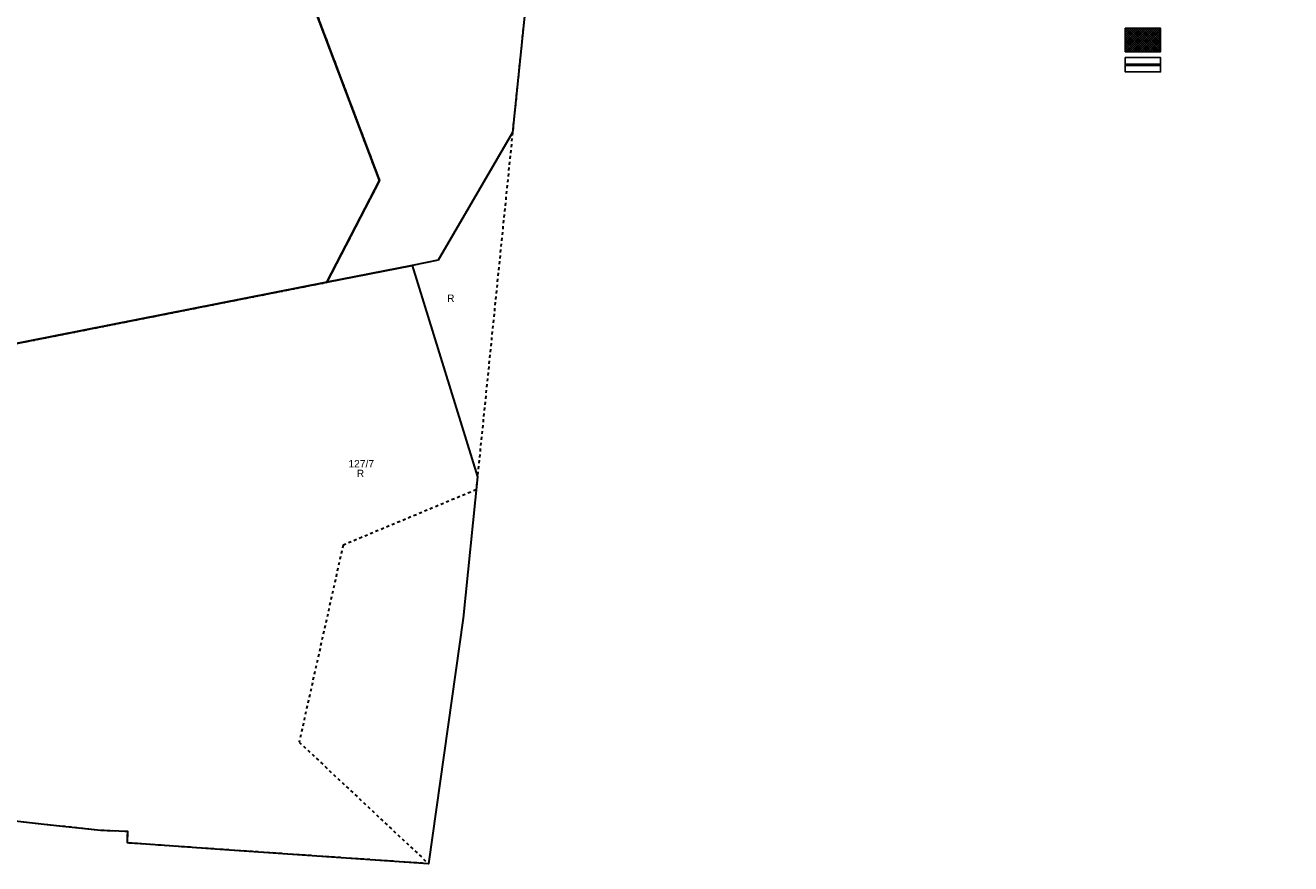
# Model space of a CAD drawing. Header units: metres. Extents: x 6603615 to 6604470, y 5739741 to 5740610.
# Tile 10 of 14: x 6604246 to 6604461, y 5739741 to 5739883. Entities that reach past the tile are written whole.
import ezdxf
from ezdxf.enums import TextEntityAlignment as Align

# ---------------------------------------------------------------- set-up
doc = ezdxf.new("R2010")
doc.units = ezdxf.units.M
doc.linetypes.add('PRZER1-1', pattern=[1, 0.5, -0.5])
for name, color, linetype, lineweight in [('_działki', 3, 'Continuous', 40), ('FREZOWANIE', 12, 'Continuous', 5), ('KRAW_FAZA_12cm_20x30cm', 7, 'Continuous', 50), ('Tabelka', 7, 'Continuous', 25)]:
    doc.layers.add(name, color=color, linetype=linetype, lineweight=lineweight)
for name, color, linetype, lineweight, true_color in [('GESDZI', 7, 'Continuous', 18, 0x008000), ('GESDZI_O', 7, 'Continuous', 18, 0x008000), ('GESUZY', 7, 'Continuous', 18, 0x008000), ('GESUZY_O', 7, 'Continuous', 18, 0x008000)]:
    doc.layers.add(name, color=color, linetype=linetype, lineweight=lineweight, true_color=true_color)
doc.styles.add('Arial', font='arial.ttf')

# ---------------------------------------------------------------- blocks, each defined once
blk = doc.blocks.new('A$C8469fa7e')
at = {"layer": 'GESDZI', "color": 3, "linetype": 'Continuous', "lineweight": 30}
blk.add_lwpolyline([(6604363.83, 5740188.27), (6604337.22, 5740125.89), (6604321.34, 5739944.74), (6604331.35, 5739888.86), (6604328.93, 5739865.18), (6604316.29, 5739843.46), (6604311.87, 5739842.59), (6604297.35, 5739839.72), (6604306.33, 5739857), (6604285.94, 5739911.03), (6604254.17, 5739970.57), (6604225.19, 5740023.63), (6604226.28, 5740034.3), (6604227.06, 5740041.86), (6604230.22, 5740072.76), (6604230.69, 5740077.56), (6604232.98, 5740100.72), (6604234.22, 5740113.22), (6604234.51, 5740122.53), (6604235.95, 5740137.25), (6604240.56, 5740184.33)], dxfattribs=at)
for points in [[(6604205, 5739821.48), (6604196.08, 5739821.95), (6604198.07, 5739851.9), (6604198.87, 5739863.88), (6604199.76, 5739877.24), (6604201.1, 5739896.98), (6604202.44, 5739916.9), (6604203.44, 5739931.58), (6604203.8, 5739936.9), (6604205.14, 5739956.67), (6604205.71, 5739965.06), (6604208.38, 5740004.99), (6604211.14, 5740049.68), (6604225.19, 5740023.63), (6604254.17, 5739970.57), (6604285.94, 5739911.03), (6604306.33, 5739857), (6604297.35, 5739839.72)], [(6604221.33, 5739750.78), (6604225.8, 5739794.05), (6604218.25, 5739794.82), (6604202.87, 5739796.39), (6604202.94, 5739802.07), (6604204.8, 5739819.36), (6604205, 5739821.48), (6604297.35, 5739839.72), (6604311.87, 5739842.59), (6604322.97, 5739806.68), (6604320.52, 5739782.61), (6604314.65, 5739740.9), (6604279.18, 5739743.34), (6604263.51, 5739744.43), (6604263.53, 5739746.36), (6604258.89, 5739746.55), (6604249.82, 5739747.53), (6604239.88, 5739748.66)]]:
    blk.add_lwpolyline(points, close=True, dxfattribs=at)
at = {"layer": 'GESUZY', "color": 3, "linetype": 'PRZER1-1', "lineweight": 30}
for points in [[(6604205, 5739821.48), (6604297.35, 5739839.72), (6604306.33, 5739857), (6604285.94, 5739911.03), (6604254.17, 5739970.57), (6604225.19, 5740023.63)], [(6604363.83, 5740188.27), (6604348.43, 5740064.03), (6604334.64, 5739921.16), (6604331.35, 5739888.86), (6604328.93, 5739865.18), (6604322.97, 5739806.68), (6604322.74, 5739804.45), (6604300.13, 5739795.04), (6604292.67, 5739761.56), (6604314.65, 5739740.9), (6604279.18, 5739743.34), (6604263.51, 5739744.43), (6604263.53, 5739746.36), (6604258.89, 5739746.55), (6604249.82, 5739747.53), (6604239.88, 5739748.66)], [(6604225.19, 5740023.63), (6604254.17, 5739970.57), (6604285.94, 5739911.03), (6604306.33, 5739857), (6604297.35, 5739839.72), (6604205, 5739821.48)]]:
    blk.add_lwpolyline(points, dxfattribs=at)
at = {"layer": 'GESDZI_O', "color": 3, "linetype": 'Continuous', "lineweight": 30, "style": 'Arial'}
blk.add_text('127/7', height=1.25, rotation=360, dxfattribs=at).set_placement((6604303.22, 5739808.26), align=Align.CENTER)
at = {"layer": 'GESUZY_O', "color": 3, "linetype": 'Continuous', "lineweight": 30, "style": 'Arial'}
for p in [(6604318.44, 5739836.39), (6604303.09, 5739806.61)]:
    blk.add_text('R', height=1.25, rotation=360, dxfattribs=at).set_placement(p, align=Align.CENTER)

msp = doc.modelspace()

# ---------------------------------------------------------------- hatches: boundary and pattern name
at = {"layer": 'FREZOWANIE'}
h = msp.add_hatch(dxfattribs=at)
h.set_pattern_fill('ANSI37', color=256, scale=2)
h.set_pattern_definition([(45, (-828093.00886, 190476.8462), (-0.1767766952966, 0.1767766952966), []), (135, (-828093.00886, 190476.8462), (-0.1767766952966, -0.1767766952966), [])])
h.paths.add_polyline_path([(6604433.05, 5739882.91), (6604433.05, 5739878.91), (6604439.05, 5739878.91), (6604439.05, 5739882.91)])

# ---------------------------------------------------------------- linework, layer by layer
at = {"layer": 'KRAW_FAZA_12cm_20x30cm'}
msp.add_line((6604433.06, 5739876.7, 0), (6604439.06, 5739876.7, 0), dxfattribs=at)
at = {"layer": 'Tabelka', "elevation": 0}
for points in [[(6604433.05, 5739882.91), (6604439.05, 5739882.91), (6604439.05, 5739878.91), (6604433.05, 5739878.91)], [(6604433.05, 5739877.91), (6604439.05, 5739877.91), (6604439.05, 5739875.49), (6604433.05, 5739875.49)]]:
    msp.add_lwpolyline(points, close=True, dxfattribs=at)

# ---------------------------------------------------------------- block references
at = {"layer": '_działki', "color": 1}
msp.add_blockref('A$C8469fa7e', (0, 0), dxfattribs=at)

doc.saveas('drawing.dxf')
